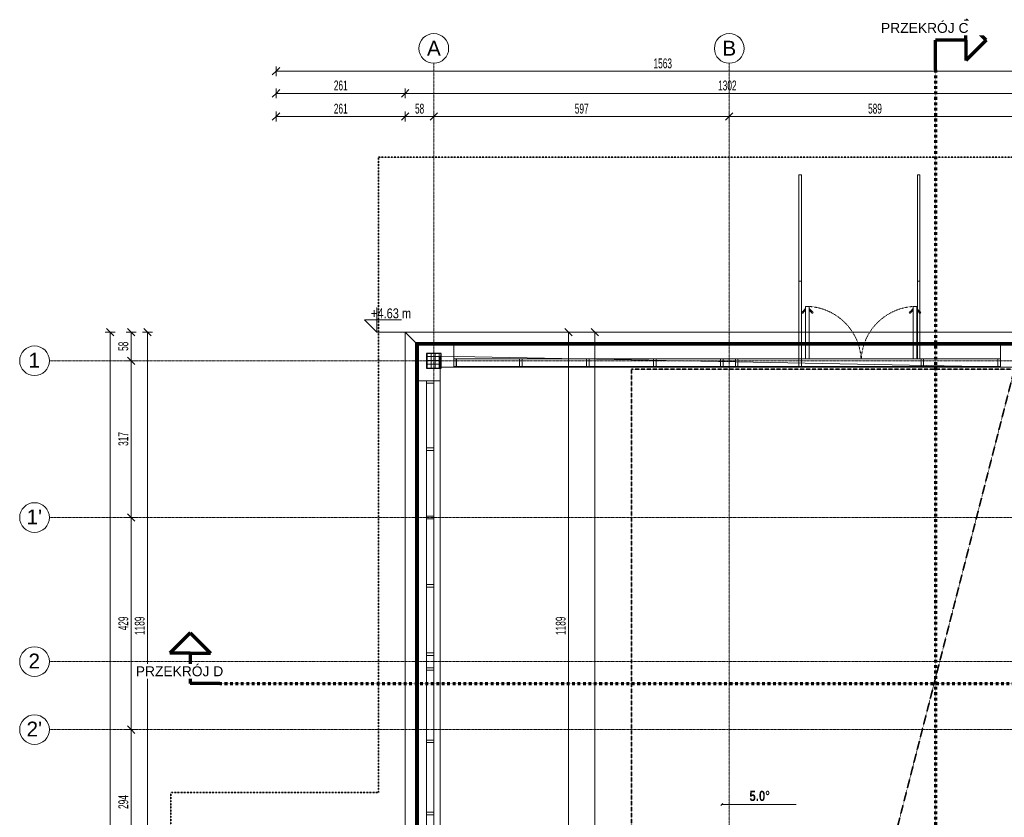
# Model space of a CAD drawing. Header units: millimetres. Extents: x -57350 to 14871, y -25411 to 16830.
# Tile 4 of 66: x -56467 to -36558, y 603 to 16733. Entities that reach past the tile are written whole.
import ezdxf

# ---------------------------------------------------------------- set-up
doc = ezdxf.new("R2010")
doc.units = ezdxf.units.MM
for name, pattern in [('__FK_przerywana', [3.2004, 1.6002, -1.6002]), ('Abgebrochen', [7.14375, 4.7625, -2.38125]), ('Kreska', [6.35, 3.175, -3.175]), ('Linia siatki', [22.225, 12.7, -3.175, 3.175, -3.175])]:
    doc.linetypes.add(name, pattern=pattern)
for name, color, linetype, lineweight in [('A-ANNO-DIMS', 7, 'Continuous', 5), ('A-ANNO-DIMS-100', 7, 'Continuous', 5), ('A-AREA', 7, 'Continuous', 5), ('A-DETL-MBND', 7, 'Continuous', 5), ('A-DOOR', 7, 'Continuous', 5), ('A-DOOR-HDLN', 7, 'Kreska', 5), ('A-FLOR', 7, 'Continuous', 5), ('A-FLOR-HRAL', 7, 'Continuous', 5), ('A-GENM-HDLN', 7, 'Continuous', 5), ('A-GLAZ-CWMG', 7, 'Continuous', 5), ('A-WALL', 7, 'Continuous', 5), ('G-ANNO-DIMS', 7, 'Continuous', 5), ('G-ANNO-SYMB', 7, 'Continuous', 5), ('S-COLS-HDLN', 7, 'Kreska', 5), ('S-COLS-SYMB', 7, 'Continuous', 25), ('S-GRID', 7, 'Continuous', 5), ('S-GRID-IDEN', 7, 'Continuous', 5)]:
    doc.layers.add(name, color=color, linetype=linetype, lineweight=lineweight)
doc.layers.add('A-DETL', color=7, linetype='Continuous', lineweight=5, true_color=0x00a600)
doc.styles.add('Arial', font='arial.ttf', dxfattribs={"height": 200})
doc.styles.add('Arial_1', font='arial.ttf', dxfattribs={"height": 300})
doc.styles.add('Arial_2', font='arial.ttf', dxfattribs={"width": 0.8, "height": 200})
doc.styles.add('Arial_5', font='arial.ttf', dxfattribs={"width": 0.6, "height": 200})
doc.styles.add('Arial_B', font='arialbd.ttf', dxfattribs={"width": 0.8, "height": 206.349206})
doc.dimstyles.new('standard_wielkość_otworów', dxfattribs={"dimscale": 304.8, "dimtxt": 204.05188, "dimasz": 0.492126, "dimexe": 0.328084, "dimexo": 0.0625, "dimgap": 0, "dimtad": 1, "dimdec": 0, "dimlfac": 0.1, "dimzin": 0, "dimdsep": 46, "dimtxsty": 'Arial_5', "dimblk1": 'OBLIQUE', "dimblk2": 'OBLIQUE', "dimsah": 1, "dimcen": 0.09, "dimazin": 0, "dimtfac": 1, "dimtdec": 4, "dimtix": 1, "dimtmove": 0, "dimatfit": 3, "dimfxl": 0.328084, "dimfxlon": 1, "dimtvp": 1, "dimtolj": 1, "dimtzin": 0, "dimarcsym": 2})

# ---------------------------------------------------------------- blocks, each defined once
blk = doc.blocks.new('Prostokątny szpros - 50 x 150mm-1736501-RZUT PIĘTRA I')
at = {"layer": 'A-GLAZ-CWMG', "color": 253, "true_color": 0xaaaaaa}
for p, q in [((-50, -75), (-50, 75)), ((-50, 75), (0, 75)), ((0, 75), (0, -75)), ((0, -75), (-50, -75))]:
    blk.add_line(p, q, dxfattribs=at)
blk = doc.blocks.new('Prostokątny szpros - 50 x 150mm-1736502-RZUT PIĘTRA I')
at = {"layer": 'A-GLAZ-CWMG', "color": 253, "true_color": 0xaaaaaa}
for p, q in [((0, 75), (-50, 75)), ((-50, 75), (-50, -75)), ((0, -75), (0, 75)), ((-50, -75), (0, -75))]:
    blk.add_line(p, q, dxfattribs=at)
blk = doc.blocks.new('Prostokątny szpros - 50 x 150mm-1769200-RZUT PIĘTRA I')
at = {"layer": 'A-GLAZ-CWMG', "color": 253, "true_color": 0xaaaaaa}
for p, q in [((-47638, 9873), (-47638, 9723)), ((-46359, 9873), (-47638, 9873)), ((-46359, 9723), (-46359, 9873)), ((-47638, 9723), (-46359, 9723))]:
    blk.add_line(p, q, dxfattribs=at)
blk = doc.blocks.new('Prostokątny szpros - 50 x 150mm-1736468-RZUT PIĘTRA I')
at = {"layer": 'A-GLAZ-CWMG', "color": 253, "true_color": 0xaaaaaa}
for p, q in [((25, 75), (-25, 75)), ((-25, 75), (-25, -75)), ((25, -75), (25, 75)), ((-25, -75), (25, -75))]:
    blk.add_line(p, q, dxfattribs=at)
blk = doc.blocks.new('Prostokątny szpros - 50 x 150mm-1769387-RZUT PIĘTRA I')
at = {"layer": 'A-GLAZ-CWMG', "color": 253, "true_color": 0xaaaaaa}
for p, q in [((-38192, 9873), (-38192, 9723)), ((-36688, 9873), (-38192, 9873)), ((-36688, 9723), (-36688, 9873)), ((-38192, 9723), (-36688, 9723))]:
    blk.add_line(p, q, dxfattribs=at)
blk = doc.blocks.new('Prostokątny szpros - 50 x 150mm-1769297-RZUT PIĘTRA I')
at = {"layer": 'A-GLAZ-CWMG', "color": 253, "true_color": 0xaaaaaa}
for p, q in [((-40662, 9873), (-40662, 9723)), ((-38242, 9873), (-40662, 9873)), ((-38242, 9723), (-38242, 9873)), ((-40662, 9723), (-38242, 9723))]:
    blk.add_line(p, q, dxfattribs=at)
blk = doc.blocks.new('Prostokątny szpros - 50 x 150mm-1769163-RZUT PIĘTRA I')
at = {"layer": 'A-GLAZ-CWMG', "color": 253, "true_color": 0xaaaaaa}
for p, q in [((-42245, 9873), (-42245, 9723)), ((-41995, 9873), (-42245, 9873)), ((-41995, 9723), (-41995, 9873)), ((-42245, 9723), (-41995, 9723))]:
    blk.add_line(p, q, dxfattribs=at)
blk = doc.blocks.new('Prostokątny szpros - 50 x 150mm-1769202-RZUT PIĘTRA I')
at = {"layer": 'A-GLAZ-CWMG', "color": 253, "true_color": 0xaaaaaa}
for p, q in [((-43600, 9873), (-43600, 9723)), ((-42295, 9873), (-43600, 9873)), ((-42295, 9723), (-42295, 9873)), ((-43600, 9723), (-42295, 9723))]:
    blk.add_line(p, q, dxfattribs=at)
blk = doc.blocks.new('Prostokątny szpros - 50 x 150mm-1736144-RZUT PIĘTRA I')
at = {"layer": 'A-GLAZ-CWMG', "color": 253, "true_color": 0xaaaaaa}
for p, q in [((-50, -75), (-50, 75)), ((-50, 75), (0, 75)), ((0, 75), (0, -75)), ((0, -75), (-50, -75))]:
    blk.add_line(p, q, dxfattribs=at)
blk = doc.blocks.new('Prostokątny szpros - 50 x 150mm-1769792-RZUT PIĘTRA I')
at = {"layer": 'A-GLAZ-CWMG', "color": 253, "true_color": 0xaaaaaa}
for p, q in [((-48094, 9381), (-48244, 9381)), ((-48244, 9381), (-48244, 8073)), ((-48094, 8073), (-48094, 9381)), ((-48244, 8073), (-48094, 8073))]:
    blk.add_line(p, q, dxfattribs=at)
blk = doc.blocks.new('Prostokątny szpros - 50 x 150mm-1736108-RZUT PIĘTRA I')
at = {"layer": 'A-GLAZ-CWMG', "color": 253, "true_color": 0xaaaaaa}
for p, q in [((25, 75), (-25, 75)), ((-25, 75), (-25, -75)), ((25, -75), (25, 75)), ((-25, -75), (25, -75))]:
    blk.add_line(p, q, dxfattribs=at)
blk = doc.blocks.new('Prostokątny szpros - 50 x 150mm-1769793-RZUT PIĘTRA I')
at = {"layer": 'A-GLAZ-CWMG', "color": 253, "true_color": 0xaaaaaa}
for p, q in [((-48094, 6641), (-48244, 6641)), ((-48244, 6641), (-48244, 5309)), ((-48094, 5309), (-48094, 6641)), ((-48244, 5309), (-48094, 5309))]:
    blk.add_line(p, q, dxfattribs=at)
blk = doc.blocks.new('Prostokątny szpros - 50 x 150mm-1766945-RZUT PIĘTRA I')
at = {"layer": 'A-GLAZ-CWMG', "color": 253, "true_color": 0xaaaaaa}
for p, q in [((-48094, 2116), (-48244, 2116)), ((-48244, 2116), (-48244, 705)), ((-48094, 705), (-48094, 2116)), ((-48244, 705), (-48094, 705))]:
    blk.add_line(p, q, dxfattribs=at)
blk = doc.blocks.new('Prostokątny szpros - 50 x 150mm-1766809-RZUT PIĘTRA I')
at = {"layer": 'A-GLAZ-CWMG', "color": 253, "true_color": 0xaaaaaa}
for p, q in [((-48094, 3877), (-48244, 3877)), ((-48244, 3877), (-48244, 3627)), ((-48094, 3627), (-48094, 3877)), ((-48244, 3627), (-48094, 3627))]:
    blk.add_line(p, q, dxfattribs=at)
blk = doc.blocks.new('Prostokątny szpros - 50 x 150mm-1769389-RZUT PIĘTRA I')
at = {"layer": 'A-GLAZ-CWMG', "color": 253, "true_color": 0xaaaaaa}
for p, q in [((-41945, 9873), (-41945, 9723)), ((-40712, 9873), (-41945, 9873)), ((-40712, 9723), (-40712, 9873)), ((-41945, 9723), (-40712, 9723))]:
    blk.add_line(p, q, dxfattribs=at)
blk = doc.blocks.new('Typ poręczy górnej - Górna poręcz_wewnętrzny_-1746412-RZUT PIĘTRA I')
at = {"layer": 'A-FLOR-HRAL', "color": 253, "true_color": 0xaaaaaa}
for p, q in [((-40662, 13596), (-40712, 13596)), ((-40712, 11444), (-40712, 13596)), ((-40662, 11444), (-40662, 13596)), ((-40662, 11444), (-40712, 11444)), ((-40712, 11356), (-40712, 11444)), ((-40712, 9873), (-40712, 11356)), ((-40662, 11356), (-40662, 11444)), ((-40662, 9873), (-40662, 11356))]:
    blk.add_line(p, q, dxfattribs=at)
blk = doc.blocks.new('Typ poręczy górnej - Górna poręcz_wewnętrzny_-1746624-RZUT PIĘTRA I')
at = {"layer": 'A-FLOR-HRAL', "color": 253, "true_color": 0xaaaaaa}
for p, q in [((-38265, 13596), (-38315, 13596)), ((-38315, 11444), (-38315, 13596)), ((-38265, 11444), (-38265, 13596)), ((-38265, 11444), (-38315, 11444)), ((-38315, 11356), (-38315, 11444)), ((-38315, 9873), (-38315, 11356)), ((-38265, 11356), (-38265, 11444)), ((-38265, 9873), (-38265, 11356))]:
    blk.add_line(p, q, dxfattribs=at)
blk = doc.blocks.new('Modele ogólne 1 - Modele ogólne 1-1641072-RZUT PIĘTRA I')
at = {"layer": 'A-DETL-MBND'}
for p, q in [((-35653, 10416), (-48673, 10416)), ((-48673, 10416), (-48673, -1472)), ((-48405, 10148), (-35921, 10148)), ((-48405, -1740), (-48405, 10148))]:
    blk.add_line(p, q, dxfattribs=at)
at = {"layer": 'A-GENM-HDLN'}
for p, q in [((-48670, 10412), (-35657, 10412)), ((-48670, -1476), (-48670, 10412)), ((-48463, 10206), (-35863, 10206)), ((-48463, -1682), (-48463, 10206)), ((-48463, 10205), (-35864, 10205)), ((-48463, -1683), (-48463, 10205)), ((-35873, 10196), (-48453, 10196)), ((-48453, 10196), (-48453, -1692)), ((-35883, 10186), (-48443, 10186)), ((-48443, 10186), (-48443, -1702)), ((-48433, 10176), (-35893, 10176)), ((-48433, -1712), (-48433, 10176)), ((-48433, 10175), (-35894, 10175)), ((-48433, -1713), (-48433, 10175)), ((-35903, 10166), (-48423, 10166)), ((-48423, 10166), (-48423, -1722))]:
    blk.add_line(p, q, dxfattribs=at)
for points in [[(-48670, 10412), (-48671, 10413), (-48672, 10415), (-48673, 10415), (-48673, 10416)], [(-48463, 10205), (-48463, 10205), (-48463, 10205), (-48464, 10206)], [(-48463, 10206), (-48463, 10205), (-48463, 10205), (-48463, 10205)], [(-48433, 10176), (-48433, 10175), (-48433, 10175), (-48436, 10178), (-48441, 10183), (-48443, 10186)]]:
    blk.add_open_spline(points, degree=3, dxfattribs=at)
blk.add_open_spline([(-48464, 10206), (-48464, 10207), (-48469, 10211), (-48482, 10224), (-48499, 10241), (-48515, 10257), (-48528, 10270), (-48543, 10285), (-48556, 10298), (-48567, 10309), (-48576, 10318), (-48585, 10327), (-48593, 10336), (-48603, 10345), (-48615, 10357), (-48631, 10373), (-48650, 10393), (-48663, 10406), (-48670, 10412)], degree=3, knots=[0, 0, 0, 0, 0.125, 0.25, 0.375, 0.4375, 0.5, 0.5625, 0.625, 0.65625, 0.6875, 0.71875, 0.75, 0.78125, 0.8125, 0.875, 0.9375, 1, 1, 1, 1], dxfattribs=at)
blk = doc.blocks.new('SKo Słup prefabrykowany ___FK_04_0 - S1 30X30-1773293-RZUT PIĘTRA I')
at = {"layer": 'S-COLS-HDLN', "linetype": 'Continuous'}
h = blk.add_hatch(dxfattribs=at)
h.set_pattern_fill('FP_1', color=256, style=0, pattern_type=2)
h.set_pattern_definition([(0, (48093.416, -9835.59), (0, 80), []), (90, (48093.416, -9835.59), (-80, 5e-15), [])])
h.paths.add_polyline_path([(150, -150), (150, 150), (-150, 150), (-150, -150)])
at = {"layer": 'S-COLS-SYMB'}
for p, q in [((-150, 150), (-150, -150)), ((150, 150), (-150, 150)), ((150, -150), (150, 150)), ((-150, -150), (150, -150))]:
    blk.add_line(p, q, dxfattribs=at)
blk = doc.blocks.new('Siatka - SOsi_Sybol osi-348494-RZUT PIĘTRA I')
at = {"layer": 'S-GRID-IDEN', "color": 142, "true_color": 0x0080c0}
blk.add_circle((0, 0), 3, dxfattribs=at)
blk = doc.blocks.new('DIMBLOCK141-RZUT PIĘTRA I')
at = {"layer": 'A-ANNO-DIMS-100', "color": 250, "true_color": 0x303030, "transparency": 16777216}
for p, q in [((-54636, 10416), (-54736, 10416)), ((-54636, 10416), (-54711, 10491)), ((-54636, 10416), (-54636, -21404)), ((-54636, 10416), (-54561, 10341)), ((-54636, 10416), (-54536, 10416)), ((-54636, -21404), (-54736, -21404)), ((-54636, -21404), (-54711, -21329)), ((-54636, -21404), (-54561, -21479)), ((-54636, -21404), (-54536, -21404))]:
    blk.add_line(p, q, dxfattribs=at)
at = {"layer": 'A-ANNO-DIMS-100', "color": 0, "transparency": 16777216, "insert": (-54896, -5676), "char_height": 200, "width": 436.98, "attachment_point": 1, "rotation": 90, "line_spacing_factor": 0.941778, "style": 'Arial_5'}
blk.add_mtext('3182', dxfattribs=at)
blk = doc.blocks.new('_Oblique')
at = {"color": 0, "linetype": 'ByBlock', "lineweight": -2}
blk.add_line((-0.5, -0.5), (0.5, 0.5), dxfattribs=at)
blk = doc.blocks.new('DIMBLOCK142-RZUT PIĘTRA I')
at = {"layer": 'A-ANNO-DIMS-100', "color": 250, "true_color": 0x303030, "transparency": 16777216}
for p, q in [((-54212, 10416), (-54312, 10416)), ((-54212, 10416), (-54287, 10491)), ((-54212, 10416), (-54212, 9836)), ((-54212, 10416), (-54137, 10341)), ((-54212, 10416), (-54112, 10416)), ((-54212, 9836), (-54312, 9836)), ((-54212, 9836), (-54287, 9911)), ((-54212, 9836), (-54137, 9761)), ((-54212, 9836), (-54112, 9836))]:
    blk.add_line(p, q, dxfattribs=at)
at = {"layer": 'A-ANNO-DIMS-100', "color": 0, "transparency": 16777216, "insert": (-54472, 10035), "char_height": 200, "width": 218.49, "attachment_point": 1, "rotation": 90, "line_spacing_factor": 0.941778, "style": 'Arial_5'}
blk.add_mtext('58', dxfattribs=at)
blk = doc.blocks.new('DIMBLOCK143-RZUT PIĘTRA I')
at = {"layer": 'A-ANNO-DIMS-100', "color": 250, "true_color": 0x303030, "transparency": 16777216}
for p, q in [((-54212, 9836), (-54312, 9836)), ((-54212, 9836), (-54287, 9911)), ((-54212, 9836), (-54212, 6666)), ((-54212, 9836), (-54137, 9761)), ((-54212, 9836), (-54112, 9836)), ((-54212, 6666), (-54312, 6666)), ((-54212, 6666), (-54287, 6741)), ((-54212, 6666), (-54137, 6591)), ((-54212, 6666), (-54112, 6666))]:
    blk.add_line(p, q, dxfattribs=at)
at = {"layer": 'A-ANNO-DIMS-100', "color": 0, "transparency": 16777216, "insert": (-54472, 8114), "char_height": 200, "width": 327.74, "attachment_point": 1, "rotation": 90, "line_spacing_factor": 0.941778, "style": 'Arial_5'}
blk.add_mtext('317', dxfattribs=at)
blk = doc.blocks.new('DIMBLOCK144-RZUT PIĘTRA I')
at = {"layer": 'A-ANNO-DIMS-100', "color": 250, "true_color": 0x303030, "transparency": 16777216}
for p, q in [((-54212, 6666), (-54312, 6666)), ((-54212, 6666), (-54287, 6741)), ((-54212, 6666), (-54212, 2376)), ((-54212, 6666), (-54137, 6591)), ((-54212, 6666), (-54112, 6666)), ((-54212, 2376), (-54287, 2451)), ((-54212, 2376), (-54312, 2376)), ((-54212, 2376), (-54137, 2301)), ((-54212, 2376), (-54112, 2376))]:
    blk.add_line(p, q, dxfattribs=at)
at = {"layer": 'A-ANNO-DIMS-100', "color": 0, "transparency": 16777216, "insert": (-54472, 4384), "char_height": 200, "width": 327.74, "attachment_point": 1, "rotation": 90, "line_spacing_factor": 0.941778, "style": 'Arial_5'}
blk.add_mtext('429', dxfattribs=at)
blk = doc.blocks.new('DIMBLOCK145-RZUT PIĘTRA I')
at = {"layer": 'A-ANNO-DIMS-100', "color": 250, "true_color": 0x303030, "transparency": 16777216}
for p, q in [((-54212, 2376), (-54287, 2451)), ((-54212, 2376), (-54312, 2376)), ((-54212, 2376), (-54212, -559)), ((-54212, 2376), (-54137, 2301)), ((-54212, 2376), (-54112, 2376)), ((-54212, -559), (-54312, -559)), ((-54212, -559), (-54287, -484)), ((-54212, -559), (-54137, -634)), ((-54212, -559), (-54112, -559))]:
    blk.add_line(p, q, dxfattribs=at)
at = {"layer": 'A-ANNO-DIMS-100', "color": 0, "transparency": 16777216, "insert": (-54472, 772), "char_height": 200, "width": 327.74, "attachment_point": 1, "rotation": 90, "line_spacing_factor": 0.941778, "style": 'Arial_5'}
blk.add_mtext('294', dxfattribs=at)
blk = doc.blocks.new('DIMBLOCK155-RZUT PIĘTRA I')
at = {"layer": 'A-ANNO-DIMS-100', "color": 250, "true_color": 0x303030, "transparency": 16777216}
for p, q in [((-53881, 10416), (-53981, 10416)), ((-53881, 10416), (-53956, 10491)), ((-53881, 10416), (-53881, -1472)), ((-53881, 10416), (-53806, 10341)), ((-53881, 10416), (-53781, 10416)), ((-53881, -1472), (-53981, -1472)), ((-53881, -1472), (-53956, -1397)), ((-53881, -1472), (-53806, -1547)), ((-53881, -1472), (-53781, -1472))]:
    blk.add_line(p, q, dxfattribs=at)
at = {"layer": 'A-ANNO-DIMS-100', "color": 0, "transparency": 16777216, "insert": (-54141, 4290), "char_height": 200, "width": 436.98, "attachment_point": 1, "rotation": 90, "line_spacing_factor": 0.941778, "style": 'Arial_5'}
blk.add_mtext('1189', dxfattribs=at)
blk = doc.blocks.new('DIMBLOCK254-RZUT PIĘTRA I')
at = {"layer": 'A-ANNO-DIMS-100', "color": 250, "true_color": 0x303030, "transparency": 16777216}
for p, q in [((-51284, 15244), (-51284, 15344)), ((-48673, 15244), (-48673, 15344)), ((-51284, 15244), (-51359, 15169)), ((-51284, 15244), (-51209, 15319)), ((-51284, 15244), (-48673, 15244)), ((-51284, 15244), (-51284, 15144)), ((-48673, 15244), (-48748, 15169)), ((-48673, 15244), (-48598, 15319)), ((-48673, 15244), (-48673, 15144))]:
    blk.add_line(p, q, dxfattribs=at)
at = {"layer": 'A-ANNO-DIMS-100', "color": 0, "transparency": 16777216, "insert": (-50115, 15503), "char_height": 200, "width": 327.74, "attachment_point": 1, "line_spacing_factor": 0.941778, "style": 'Arial_5'}
blk.add_mtext('261', dxfattribs=at)
blk = doc.blocks.new('DIMBLOCK255-RZUT PIĘTRA I')
at = {"layer": 'A-ANNO-DIMS-100', "color": 250, "true_color": 0x303030, "transparency": 16777216}
for p, q in [((-48673, 15244), (-48673, 15344)), ((-35653, 15244), (-35653, 15344)), ((-48673, 15244), (-48748, 15169)), ((-48673, 15244), (-48598, 15319)), ((-48673, 15244), (-35653, 15244)), ((-48673, 15244), (-48673, 15144)), ((-35653, 15244), (-35728, 15169)), ((-35653, 15244), (-35578, 15319)), ((-35653, 15244), (-35653, 15144))]:
    blk.add_line(p, q, dxfattribs=at)
at = {"layer": 'A-ANNO-DIMS-100', "color": 0, "transparency": 16777216, "insert": (-42345, 15503), "char_height": 200, "width": 436.98, "attachment_point": 1, "line_spacing_factor": 0.941778, "style": 'Arial_5'}
blk.add_mtext('1302', dxfattribs=at)
blk = doc.blocks.new('DIMBLOCK256-RZUT PIĘTRA I')
at = {"layer": 'A-ANNO-DIMS-100', "color": 250, "true_color": 0x303030, "transparency": 16777216}
for p, q in [((-51284, 14776), (-51359, 14701)), ((-51284, 14776), (-51284, 14876)), ((-51284, 14776), (-51209, 14851)), ((-51284, 14776), (-48673, 14776)), ((-51284, 14776), (-51284, 14676)), ((-48673, 14776), (-48748, 14701)), ((-48673, 14776), (-48673, 14876)), ((-48673, 14776), (-48598, 14851)), ((-48673, 14776), (-48673, 14676))]:
    blk.add_line(p, q, dxfattribs=at)
at = {"layer": 'A-ANNO-DIMS-100', "color": 0, "transparency": 16777216, "insert": (-50115, 15035), "char_height": 200, "width": 327.74, "attachment_point": 1, "line_spacing_factor": 0.941778, "style": 'Arial_5'}
blk.add_mtext('261', dxfattribs=at)
blk = doc.blocks.new('DIMBLOCK257-RZUT PIĘTRA I')
at = {"layer": 'A-ANNO-DIMS-100', "color": 250, "true_color": 0x303030, "transparency": 16777216}
for p, q in [((-48673, 14776), (-48748, 14701)), ((-48673, 14776), (-48673, 14876)), ((-48673, 14776), (-48598, 14851)), ((-48673, 14776), (-48093, 14776)), ((-48673, 14776), (-48673, 14676)), ((-48093, 14776), (-48168, 14701)), ((-48093, 14776), (-48093, 14876)), ((-48093, 14776), (-48018, 14851)), ((-48093, 14776), (-48093, 14676))]:
    blk.add_line(p, q, dxfattribs=at)
at = {"layer": 'A-ANNO-DIMS-100', "color": 0, "transparency": 16777216, "insert": (-48474, 15035), "char_height": 200, "width": 218.49, "attachment_point": 1, "line_spacing_factor": 0.941778, "style": 'Arial_5'}
blk.add_mtext('58', dxfattribs=at)
blk = doc.blocks.new('DIMBLOCK258-RZUT PIĘTRA I')
at = {"layer": 'A-ANNO-DIMS-100', "color": 250, "true_color": 0x303030, "transparency": 16777216}
for p, q in [((-48093, 14776), (-48168, 14701)), ((-48093, 14776), (-48093, 14876)), ((-48093, 14776), (-48018, 14851)), ((-48093, 14776), (-42120, 14776)), ((-48093, 14776), (-48093, 14676)), ((-42120, 14776), (-42195, 14701)), ((-42120, 14776), (-42120, 14876)), ((-42120, 14776), (-42045, 14851)), ((-42120, 14776), (-42120, 14676))]:
    blk.add_line(p, q, dxfattribs=at)
at = {"layer": 'A-ANNO-DIMS-100', "color": 0, "transparency": 16777216, "insert": (-45243, 15035), "char_height": 200, "width": 327.74, "attachment_point": 1, "line_spacing_factor": 0.941778, "style": 'Arial_5'}
blk.add_mtext('597', dxfattribs=at)
blk = doc.blocks.new('DIMBLOCK259-RZUT PIĘTRA I')
at = {"layer": 'A-ANNO-DIMS-100', "color": 250, "true_color": 0x303030, "transparency": 16777216}
for p, q in [((-42120, 14776), (-42195, 14701)), ((-42120, 14776), (-42120, 14876)), ((-42120, 14776), (-42045, 14851)), ((-42120, 14776), (-36233, 14776)), ((-42120, 14776), (-42120, 14676)), ((-36233, 14776), (-36308, 14701)), ((-36233, 14776), (-36233, 14876)), ((-36233, 14776), (-36158, 14851)), ((-36233, 14776), (-36233, 14676))]:
    blk.add_line(p, q, dxfattribs=at)
at = {"layer": 'A-ANNO-DIMS-100', "color": 0, "transparency": 16777216, "insert": (-39313, 15035), "char_height": 200, "width": 327.74, "attachment_point": 1, "line_spacing_factor": 0.941778, "style": 'Arial_5'}
blk.add_mtext('589', dxfattribs=at)
blk = doc.blocks.new('DIMBLOCK261-RZUT PIĘTRA I')
at = {"layer": 'A-ANNO-DIMS-100', "color": 250, "true_color": 0x303030, "transparency": 16777216}
for p, q in [((-51284, 15690), (-51284, 15790)), ((-51284, 15690), (-51209, 15765)), ((-35653, 15690), (-35653, 15790)), ((-35653, 15690), (-35578, 15765)), ((-51284, 15690), (-51359, 15615)), ((-51284, 15690), (-35653, 15690)), ((-51284, 15690), (-51284, 15590)), ((-35653, 15690), (-35728, 15615)), ((-35653, 15690), (-35653, 15590))]:
    blk.add_line(p, q, dxfattribs=at)
at = {"layer": 'A-ANNO-DIMS-100', "color": 0, "transparency": 16777216, "insert": (-43651, 15950), "char_height": 200, "width": 436.98, "attachment_point": 1, "line_spacing_factor": 0.941778, "style": 'Arial_5'}
blk.add_mtext('1563', dxfattribs=at)
blk = doc.blocks.new('Rzędne punktów - Znacznik rzędnej-348474-RZUT PIĘTRA I')
at = {"layer": 'G-ANNO-DIMS'}
for p, q in [((0, 0), (0, 5)), ((-2.5, 2.5), (0, 0)), ((-2.5, 2.5), (5, 2.5))]:
    blk.add_line(p, q, dxfattribs=at)
blk = doc.blocks.new('Przekrój - znacznik przekroju strzałka-348499-RZUT PIĘTRA I')
at = {"layer": 'G-ANNO-SYMB', "lineweight": 70}
for p, q in [((-6, 10.22), (-10.11, 6.11)), ((-6, 10.22), (-1.89, 6.11)), ((-6, 6.11), (-10.11, 6.11)), ((-6, 6.11), (-6, 0)), ((-6, 6.11), (-1.89, 6.11)), ((0, 0), (-6, 0))]:
    blk.add_line(p, q, dxfattribs=at)
blk = doc.blocks.new('DIMBLOCK263-RZUT PIĘTRA I')
at = {"layer": 'A-ANNO-DIMS-100', "color": 250, "true_color": 0x303030, "transparency": 16777216}
for p, q in [((-44836, 10416), (-44936, 10416)), ((-44836, 10416), (-44911, 10491)), ((-44836, 10416), (-44836, -21404)), ((-44836, 10416), (-44761, 10341)), ((-44836, 10416), (-44736, 10416)), ((-44836, -21404), (-44936, -21404)), ((-44836, -21404), (-44911, -21329)), ((-44836, -21404), (-44761, -21479)), ((-44836, -21404), (-44736, -21404))]:
    blk.add_line(p, q, dxfattribs=at)
at = {"layer": 'A-ANNO-DIMS-100', "color": 0, "transparency": 16777216, "insert": (-45096, -5676), "char_height": 200, "width": 436.98, "attachment_point": 1, "rotation": 90, "line_spacing_factor": 0.941778, "style": 'Arial_5'}
blk.add_mtext('3182', dxfattribs=at)
blk = doc.blocks.new('DIMBLOCK266-RZUT PIĘTRA I')
at = {"layer": 'A-ANNO-DIMS-100', "color": 250, "true_color": 0x303030, "transparency": 16777216}
for p, q in [((-45369, 10416), (-45469, 10416)), ((-45369, 10416), (-45444, 10491)), ((-45369, -1472), (-45369, 10416)), ((-45369, 10416), (-45294, 10341)), ((-45369, 10416), (-45269, 10416)), ((-45369, -1472), (-45469, -1472)), ((-45369, -1472), (-45444, -1397)), ((-45369, -1472), (-45294, -1547)), ((-45369, -1472), (-45269, -1472))]:
    blk.add_line(p, q, dxfattribs=at)
at = {"layer": 'A-ANNO-DIMS-100', "color": 0, "transparency": 16777216, "insert": (-45629, 4290), "char_height": 200, "width": 436.98, "attachment_point": 1, "rotation": 90, "line_spacing_factor": 0.941778, "style": 'Arial_5'}
blk.add_mtext('1189', dxfattribs=at)

msp = doc.modelspace()

# ---------------------------------------------------------------- linework, layer by layer
at = {"layer": 'A-AREA', "color": 253, "true_color": 0xaaaaaa}
for p, q in [((-47963.41602, 9930.59255), (-36363.41602, 9705.60292)), ((-47963.41602, 9705.59255), (-47963.41602, 9930.59255))]:
    msp.add_line(p, q, dxfattribs=at)
at = {"layer": 'A-DETL', "color": 4, "linetype": '__FK_przerywana', "lineweight": 35, "true_color": 0x00ffff}
for p, q in [((-35653.41602, 13955.59255), (-49213.41602, 13955.59255)), ((-49213.41602, 13955.59255), (-49213.41602, 1105.59255)), ((-53413.41602, -11959.40745), (-53413.41602, 1105.59255)), ((-53413.41602, 1105.59255), (-49213.41602, 1105.59255))]:
    msp.add_line(p, q, dxfattribs=at)
at = {"layer": 'A-DETL', "color": 1, "linetype": 'Abgebrochen', "lineweight": 35, "true_color": 0xff0000}
for p, q in [((-36353.41602, 9667.59255), (-44099.41602, 9667.59255)), ((-44099.41602, 9667.59255), (-44099.41602, -20656.40745)), ((-36353.41602, 9667.59255), (-44099.41602, -20656.40745))]:
    msp.add_line(p, q, dxfattribs=at)
at = {"layer": 'A-DOOR', "color": 253, "true_color": 0xaaaaaa}
for p, q in [((-40641.19263, 10827.49361), (-40575.59369, 10893.09255)), ((-40575.23835, 10858.09255), (-40623.51496, 10809.81594)), ((-40575.41602, 10935.59255), (-40505.41602, 10935.59255)), ((-40575.41602, 10935.59255), (-40575.41602, 9872.59255)), ((-40505.59369, 10858.09255), (-40457.31708, 10809.81594)), ((-40505.41602, 10935.59255), (-40505.41602, 9872.59255)), ((-40439.63941, 10827.49361), (-40505.23835, 10893.09255)), ((-38465.19263, 10827.49361), (-38399.59369, 10893.09255)), ((-38399.23835, 10858.09255), (-38447.51496, 10809.81594)), ((-38329.41602, 10935.59255), (-38399.41602, 10935.59255)), ((-38399.41602, 10935.59255), (-38399.41602, 9872.59255)), ((-38329.59369, 10858.09255), (-38281.31708, 10809.81594)), ((-38329.41602, 10935.59255), (-38329.41602, 9872.59255)), ((-38263.63941, 10827.49361), (-38329.23835, 10893.09255)), ((-40662.41602, 9722.59255), (-40662.41602, 9705.59255)), ((-40575.41602, 9722.59255), (-40575.41602, 9705.59255)), ((-38329.41602, 9722.59255), (-38329.41602, 9705.59255)), ((-38242.41602, 9722.59255), (-38242.41602, 9705.59255))]:
    msp.add_line(p, q, dxfattribs=at)
for centre in [(-40639.41602, 10811.59255), (-40441.41602, 10811.59255), (-38463.41602, 10811.59255), (-38265.41602, 10811.59255)]:
    msp.add_circle(centre, 16, dxfattribs=at)
at = {"layer": 'A-DOOR-HDLN', "color": 253, "true_color": 0xaaaaaa}
for centre, start, end in [((-40575.41602, 9812.59255), 3.068678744, 90), ((-38329.41602, 9812.59255), 90, 176.931321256)]:
    msp.add_arc(centre, 1123, start, end, dxfattribs=at)
at = {"layer": 'A-FLOR', "color": 253, "true_color": 0xaaaaaa}
for p, q in [((-47963.41602, -20694.40745), (-47963.41602, 9705.59255)), ((-47963.41602, 9705.59255), (-36363.41602, 9705.59255))]:
    msp.add_line(p, q, dxfattribs=at)
at = {"layer": 'A-WALL', "color": 253, "true_color": 0xaaaaaa}
for p, q in [((-40711.50915, 10155.59255), (-48413.41602, 10155.59255)), ((-48413.41602, 10155.59255), (-48413.41602, -1724.40745)), ((-47688.41602, 9705.59255), (-47688.41602, 10155.59255)), ((-40575.41602, 10155.59255), (-40661.50915, 10155.59255)), ((-39398.53128, 10155.59255), (-39506.30077, 10155.59255)), ((-38315.3229, 10155.59255), (-38329.41602, 10155.59255)), ((-35913.41602, 10155.59255), (-38265.3229, 10155.59255)), ((-36638.41602, 9705.59255), (-36638.41602, 10155.59255)), ((-47963.41602, 9430.59255), (-48413.41602, 9430.59255))]:
    msp.add_line(p, q, dxfattribs=at)
at = {"layer": 'G-ANNO-DIMS', "color": 1, "true_color": 0xff0000}
msp.add_line((-48673.41602, 10415.59255), (-49243.86292, 10415.59255), dxfattribs=at)
at = {"layer": 'G-ANNO-DIMS'}
for p, q in [((-42269.20831, 864.81914), (-42289.05206, 844.97539)), ((-42269.20831, 864.81914), (-42249.36456, 884.66289)), ((-40769.20831, 864.81914), (-42269.20831, 864.81914))]:
    msp.add_line(p, q, dxfattribs=at)
at = {"layer": 'G-ANNO-SYMB', "linetype": 'Kreska', "lineweight": 70}
for p, q in [((-37949.42839, 15722.46911), (-37949.42839, -24399.8405)), ((-52417.58531, 3311.78971), (-684.67821, 3311.78971))]:
    msp.add_line(p, q, dxfattribs=at)
at = {"layer": 'S-GRID', "linetype": 'Linia siatki'}
for p, q in [((-48093.41602, 15853.26345), (-48093.41602, -23865.32553)), ((-42120.41602, 15853.26345), (-42120.41602, -23865.32553)), ((-55866.74056, 9835.59255), (-2090.69141, 9835.59255)), ((-55866.74056, 6665.59255), (-890.97502, 6665.59255)), ((-55866.74056, 3751.59255), (1287.74041, 3751.59255)), ((-55866.74056, 2375.59255), (1287.74041, 2375.59255))]:
    msp.add_line(p, q, dxfattribs=at)

# ---------------------------------------------------------------- block references
at = {"layer": 'A-FLOR-HRAL', "color": 253, "true_color": 0xaaaaaa}
for name in ['Typ poręczy górnej - Górna poręcz_wewnętrzny_-1746412-RZUT PIĘTRA I', 'Typ poręczy górnej - Górna poręcz_wewnętrzny_-1746624-RZUT PIĘTRA I']:
    msp.add_blockref(name, (0, 0), dxfattribs=at)
at = {"layer": 'A-GENM-HDLN'}
msp.add_blockref('Modele ogólne 1 - Modele ogólne 1-1641072-RZUT PIĘTRA I', (0, 0), dxfattribs=at)
at = {"layer": 'A-GLAZ-CWMG', "color": 253, "true_color": 0xaaaaaa}
for name, p, rotation in [('Prostokątny szpros - 50 x 150mm-1736501-RZUT PIĘTRA I', (-47688.41602, 9797.59255), 180), ('Prostokątny szpros - 50 x 150mm-1736144-RZUT PIĘTRA I', (-48169.41602, 9430.59255), 89.99999999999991)]:
    msp.add_blockref(name, p, dxfattribs=dict(at, rotation=rotation))
for name, p in [('Prostokątny szpros - 50 x 150mm-1769200-RZUT PIĘTRA I', (0, 0)), ('Prostokątny szpros - 50 x 150mm-1769202-RZUT PIĘTRA I', (-2709, 0)), ('Prostokątny szpros - 50 x 150mm-1769202-RZUT PIĘTRA I', (-1354.5, 0)), ('Prostokątny szpros - 50 x 150mm-1769202-RZUT PIĘTRA I', (0, 0)), ('Prostokątny szpros - 50 x 150mm-1769163-RZUT PIĘTRA I', (0, 0)), ('Prostokątny szpros - 50 x 150mm-1769389-RZUT PIĘTRA I', (0, 0)), ('Prostokątny szpros - 50 x 150mm-1769297-RZUT PIĘTRA I', (0, 0)), ('Prostokątny szpros - 50 x 150mm-1769387-RZUT PIĘTRA I', (0, 0)), ('Prostokątny szpros - 50 x 150mm-1769792-RZUT PIĘTRA I', (0, 0)), ('Prostokątny szpros - 50 x 150mm-1769793-RZUT PIĘTRA I', (0, 1382.25)), ('Prostokątny szpros - 50 x 150mm-1769793-RZUT PIĘTRA I', (0, 0)), ('Prostokątny szpros - 50 x 150mm-1769793-RZUT PIĘTRA I', (0, -1382.25)), ('Prostokątny szpros - 50 x 150mm-1766809-RZUT PIĘTRA I', (0, 0)), ('Prostokątny szpros - 50 x 150mm-1766945-RZUT PIĘTRA I', (0, 1461)), ('Prostokątny szpros - 50 x 150mm-1766945-RZUT PIĘTRA I', (0, 0)), ('Prostokątny szpros - 50 x 150mm-1766945-RZUT PIĘTRA I', (0, -1461))]:
    msp.add_blockref(name, p, dxfattribs=at)
at = {"layer": 'A-GLAZ-CWMG', "color": 253, "true_color": 0xaaaaaa, "extrusion": (0, 0, -1)}
for name, p, rotation in [('Prostokątny szpros - 50 x 150mm-1736468-RZUT PIĘTRA I', (46333.91602, 9797.59255), 180), ('Prostokątny szpros - 50 x 150mm-1736468-RZUT PIĘTRA I', (44979.41602, 9797.59255), 180), ('Prostokątny szpros - 50 x 150mm-1736468-RZUT PIĘTRA I', (43624.91602, 9797.59255), 180), ('Prostokątny szpros - 50 x 150mm-1736468-RZUT PIĘTRA I', (42270.41602, 9797.59255), 180), ('Prostokątny szpros - 50 x 150mm-1736468-RZUT PIĘTRA I', (41970.41602, 9797.59255), 180), ('Prostokątny szpros - 50 x 150mm-1736468-RZUT PIĘTRA I', (40687.41602, 9797.59255), 180), ('Prostokątny szpros - 50 x 150mm-1736468-RZUT PIĘTRA I', (38217.41602, 9797.59255), 180), ('Prostokątny szpros - 50 x 150mm-1736502-RZUT PIĘTRA I', (36638.41602, 9797.59255), 180), ('Prostokątny szpros - 50 x 150mm-1736108-RZUT PIĘTRA I', (48169.41602, 8048.34255), 270.0000000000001), ('Prostokątny szpros - 50 x 150mm-1736108-RZUT PIĘTRA I', (48169.41602, 6666.09255), 270.0000000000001), ('Prostokątny szpros - 50 x 150mm-1736108-RZUT PIĘTRA I', (48169.41602, 5283.84255), 270.0000000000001), ('Prostokątny szpros - 50 x 150mm-1736108-RZUT PIĘTRA I', (48169.41602, 3901.59255), 270.0000000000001), ('Prostokątny szpros - 50 x 150mm-1736108-RZUT PIĘTRA I', (48169.41602, 3601.59255), 270.0000000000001), ('Prostokątny szpros - 50 x 150mm-1736108-RZUT PIĘTRA I', (48169.41602, 2140.59255), 270.0000000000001), ('Prostokątny szpros - 50 x 150mm-1736108-RZUT PIĘTRA I', (48169.41602, 679.59255), 270.0000000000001)]:
    msp.add_blockref(name, p, dxfattribs=dict(at, rotation=rotation))
at = {"layer": 'G-ANNO-DIMS', "xscale": 99.99999999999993, "yscale": 99.99999999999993, "zscale": 99.99999999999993}
msp.add_blockref('Rzędne punktów - Znacznik rzędnej-348474-RZUT PIĘTRA I', (-49243.86292, 10415.59255), dxfattribs=at)
at = {"layer": 'G-ANNO-SYMB', "lineweight": 70, "xscale": 99.99999999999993, "yscale": 99.99999999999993, "zscale": 99.99999999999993, "rotation": 269.9999999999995}
msp.add_blockref('Przekrój - znacznik przekroju strzałka-348499-RZUT PIĘTRA I', (-37949.42839, 15722.46911), dxfattribs=at)
at = {"layer": 'G-ANNO-SYMB', "lineweight": 70, "xscale": 99.99999999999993, "yscale": 99.99999999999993, "zscale": 99.99999999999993}
msp.add_blockref('Przekrój - znacznik przekroju strzałka-348499-RZUT PIĘTRA I', (-52417.58531, 3311.78971), dxfattribs=at)
at = {"layer": 'S-COLS-HDLN'}
msp.add_blockref('SKo Słup prefabrykowany ___FK_04_0 - S1 30X30-1773293-RZUT PIĘTRA I', (-48093.41602, 9835.59255), dxfattribs=at)
at = {"layer": 'S-GRID-IDEN', "color": 142, "true_color": 0x0080c0, "xscale": 99.99999999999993, "yscale": 99.99999999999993, "zscale": 99.99999999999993}
for p, rotation in [((-48093.41602, 16153.26345), 180), ((-42120.41602, 16153.26345), 180), ((-56166.74056, 9835.59255), 269.9999999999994), ((-56166.74056, 6665.59255), 269.9999999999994), ((-56166.74056, 3751.59255), 269.9999999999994), ((-56166.74056, 2375.59255), 269.9999999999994)]:
    msp.add_blockref('Siatka - SOsi_Sybol osi-348494-RZUT PIĘTRA I', p, dxfattribs=dict(at, rotation=rotation))

# ---------------------------------------------------------------- texts
at = {"layer": 'G-ANNO-DIMS', "color": 1, "true_color": 0xff0000, "insert": (-49364.80816, 10894.65626), "char_height": 200, "width": 962.2685768, "attachment_point": 1, "line_spacing_factor": 0.941778, "style": 'Arial_2'}
msp.add_mtext('+4.63 m', dxfattribs=at)
at = {"layer": 'G-ANNO-DIMS', "insert": (-41712.0293, 1139.18564), "char_height": 206.349206, "width": 462.7703843, "attachment_point": 1, "line_spacing_factor": 0.941778, "style": 'Arial_B'}
msp.add_mtext('5.0°', dxfattribs=at)
at = {"layer": 'S-GRID-IDEN', "color": 142, "true_color": 0x0080c0, "char_height": 300, "attachment_point": 1, "style": 'Arial_1'}
for s, insert, width in [('\\fArial|b0|i0|c238|p34|;A', (-48231.37738, 16307.16302), 344.725625), ('\\fArial|b0|i0|c238|p34|;B', (-42258.37738, 16307.16302), 344.725625), ('\\fArial|b0|i0|c238|p34|;1', (-56288.78597, 9997.48536), 288.6075), ("1'", (-56328.28597, 6827.48536), 384.81), ('\\fArial|b0|i0|c238|p34|;2', (-56288.78597, 3913.48536), 288.6075), ("2'", (-56328.28597, 2537.48536), 384.81)]:
    msp.add_mtext(s, dxfattribs=dict(at, insert=insert, width=width))

# ---------------------------------------------------------------- dimensions: what is measured, and where the dimension line sits
at = {"layer": 'A-ANNO-DIMS', "color": 250, "true_color": 0x303030}
for base, p1, p2, override, picture, middle in [((-35653.41602, 15690.39033), (-51284.41602, 15590.39033), (-35653.41602, 15590.39033), {"dimpost": '<>', "dimfxl": 15631}, 'DIMBLOCK261-RZUT PIĘTRA I', (-43468.91602, 15792.57314)), ((-48673.41602, 15243.81242), (-51284.41602, 15143.81242), (-48673.41602, 15143.81242), {"dimpost": '<>', "dimfxl": 2611}, 'DIMBLOCK254-RZUT PIĘTRA I', (-49978.91602, 15345.92702)), ((-35653.41602, 15243.81242), (-48673.41602, 15143.81242), (-35653.41602, 15143.81242), {"dimpost": '<>', "dimfxl": 13020}, 'DIMBLOCK255-RZUT PIĘTRA I', (-42163.41602, 15345.99523)), ((-48673.41602, 14775.55229), (-51284.41602, 14675.55229), (-48673.41602, 14675.55229), {"dimpost": '<>', "dimfxl": 2611}, 'DIMBLOCK256-RZUT PIĘTRA I', (-49978.91602, 14877.66688)), ((-48093.41602, 14775.55229), (-48673.41602, 14675.55229), (-48093.41602, 14875.55229), {"dimpost": '<>', "dimfxl": 613.514466}, 'DIMBLOCK257-RZUT PIĘTRA I', (-48383.41602, 14877.66688)), ((-42120.41602, 14775.55229), (-48093.41602, 14875.55229), (-42120.41602, 14875.55229), {"dimpost": '<>', "dimfxl": 5973}, 'DIMBLOCK258-RZUT PIĘTRA I', (-45106.91602, 14877.66688)), ((-36233.41602, 14775.55229), (-42120.41602, 14875.55229), (-36233.41602, 14875.55229), {"dimpost": '<>', "dimfxl": 5887}, 'DIMBLOCK259-RZUT PIĘTRA I', (-39176.91602, 14877.66688))]:
    dim = msp.add_linear_dim(base=base, p1=p1, p2=p2, dimstyle='standard_wielkość_otworów', override=override, dxfattribs=at)
    dim.commit()
    dim.dimension.update_dxf_attribs({"geometry": picture, "text_midpoint": middle})
for base, p1, p2, override, picture, middle in [((-54636.30815, -21404.40745), (-54536.30815, 10415.59255), (-54536.30815, -21404.40745), {"dimpost": '<>', "dimfxl": 31820}, 'DIMBLOCK141-RZUT PIĘTRA I', (-54738.49096, -5494.40745)), ((-54211.87649, 9835.59255), (-54111.87649, 10415.59255), (-54111.87649, 9835.59255), {"dimpost": '<>', "dimfxl": 580}, 'DIMBLOCK142-RZUT PIĘTRA I', (-54313.99108, 10125.59255)), ((-53881.15958, -1472.40745), (-53781.15958, 10415.59255), (-53781.15958, -1472.40745), {"dimpost": '<>', "dimfxl": 11888}, 'DIMBLOCK155-RZUT PIĘTRA I', (-53983.27418, 4471.59255)), ((-45369.12352, 10415.59255), (-45469.12352, -1472.40745), (-45469.12352, 10415.59255), {"dimpost": '<>', "dimfxl": 11888}, 'DIMBLOCK266-RZUT PIĘTRA I', (-45471.23812, 4471.59255)), ((-44835.94825, -21404.40745), (-44735.94825, 10415.59255), (-44735.94825, -21404.40745), {"dimpost": '<>', "dimfxl": 31820}, 'DIMBLOCK263-RZUT PIĘTRA I', (-44938.13106, -5494.40745)), ((-54211.87649, 6665.59255), (-54111.87649, 9835.59255), (-54111.87649, 6665.59255), {"dimpost": '<>', "dimfxl": 3170}, 'DIMBLOCK143-RZUT PIĘTRA I', (-54314.0593, 8250.59255)), ((-54211.87649, 2375.59255), (-54111.87649, 6665.59255), (-54111.87649, 2375.59255), {"dimpost": '<>', "dimfxl": 4290}, 'DIMBLOCK144-RZUT PIĘTRA I', (-54313.99108, 4520.59255)), ((-54211.8764850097, -559.4074520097), (-54111.8764850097, 2375.5925479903), (-54111.8764850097, -559.4074520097), {"dimpost": '<>', "dimfxl": 2935}, 'DIMBLOCK145-RZUT PIĘTRA I', (-54313.9910831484, 908.0925479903))]:
    dim = msp.add_linear_dim(base=base, p1=p1, p2=p2, angle=90, dimstyle='standard_wielkość_otworów', override=override, dxfattribs=at)
    dim.commit()
    dim.dimension.update_dxf_attribs({"geometry": picture, "text_midpoint": middle})

# ---------------------------------------------------------------- next in the draw order: texts
at = {"layer": 'G-ANNO-SYMB', "char_height": 200, "width": 2188.606875, "attachment_point": 1, "style": 'Arial', "bg_fill": 3, "box_fill_scale": 1.25, "bg_fill_color": 256, "bg_fill_true_color": 13158600, "bg_fill_transparency": 0}
for s, insert in [('PRZEKRÓJ C', (-39051.7436, 16666.76444)), ('PRZEKRÓJ D', (-54119.90052, 3656.08504))]:
    msp.add_mtext(s, dxfattribs=dict(at, insert=insert))

doc.saveas('drawing.dxf')
